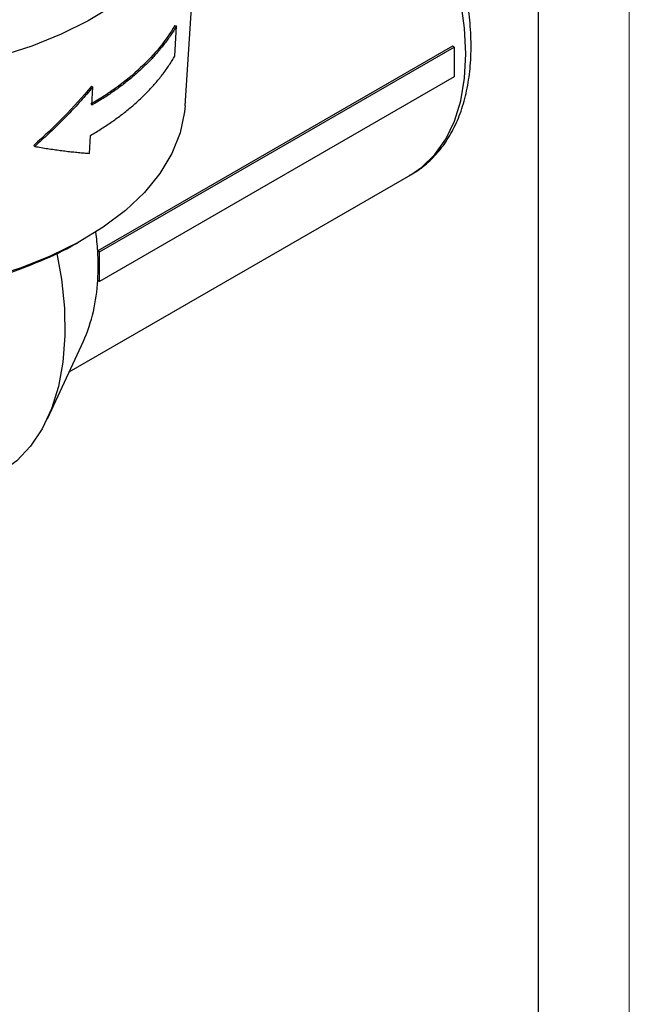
# Model space of a CAD drawing. Header units: millimetres. Extents: x 0 to 420, y 0 to 297.
# Tile 62 of 67: x 386 to 420, y 189 to 243. Entities that reach past the tile are written whole.
import ezdxf

# ---------------------------------------------------------------- set-up
doc = ezdxf.new("R2010")
doc.units = ezdxf.units.MM
doc.layers.add('ОСЕВЫЕ', color=7, linetype='Continuous')

msp = doc.modelspace()

# ---------------------------------------------------------------- linework, layer by layer
at = {"color": 7, "linetype": 'Continuous', "lineweight": 25}
for p, q in [((415, 5), (415, 292)), ((395.51956, 238.50873), (396.329, 251.06607)), ((394.95248, 242.94676), (395.04682, 242.92357)), ((394.95899, 241.25986), (395.04682, 242.92357)), ((410.25509, 241.80158), (390.70359, 230.51473)), ((390.79858, 230.45989), (410.35009, 241.74674)), ((410.35009, 241.74674), (410.25509, 241.80158)), ((410.35009, 241.74674), (410.35009, 240.11365)), ((410.35009, 240.11365), (390.79858, 228.82681)), ((390.36192, 239.58749), (390.43253, 239.54243)), ((390.38611, 238.54997), (390.43253, 239.54243)), ((390.26169, 235.89016), (390.30811, 236.88263)), ((387.17873, 236.32459), (387.23342, 236.27206)), ((389.13138, 223.83238), (407.96731, 234.70613)), ((390.79858, 230.45989), (390.70359, 230.51473)), ((390.79858, 228.82681), (390.79858, 230.45989)), ((390.79858, 228.82681), (390.70359, 228.88165)), ((387.93066, 221.24527), (389.91466, 225.52007))]:
    msp.add_line(p, q, dxfattribs=at)
at = {"color": 7, "linetype": 'Continuous', "lineweight": 25, "flags": 128}
for points in [[(391.54812, 244.03173), (390.18691, 243.20572), (388.69, 242.46206), (387.07226, 241.80814), (385.34977, 241.25045), (383.53966, 240.79454), (381.65991, 240.44494), (379.7292, 240.20512), (377.76672, 240.07748), (375.79198, 240.06326), (373.8246, 240.16263), (371.88414, 240.37458), (369.98988, 240.69702), (368.16064, 241.12674), (366.4146, 241.65946), (364.76913, 242.2899), (363.24056, 243.01179), (361.8441, 243.81794)], [(395.51956, 238.50873), (395.4893, 238.17564), (395.24659, 237.02029), (394.7932, 235.8863), (394.13423, 234.78642), (393.27709, 233.73304), (392.23144, 232.73802), (391.00906, 231.81256), (389.62369, 230.96708), (388.09094, 230.21109), (386.42807, 229.55312), (384.65379, 229.00056), (382.78808, 228.55964), (380.85195, 228.23532)], [(388.44658, 230.37282), (388.70155, 228.95719), (388.87112, 227.35429), (388.9015, 225.81946), (388.79235, 224.37001), (388.5449, 223.02231), (388.16195, 221.79154), (387.64781, 220.6916), (387.00828, 219.73489), (386.25058, 218.9322), (385.38325, 218.2926), (385.28199, 218.23277)]]:
    msp.add_lwpolyline(points, dxfattribs=at)
at = {"color": 8, "linetype": 'Continuous', "lineweight": 25, "flags": 128}
msp.add_lwpolyline([(407.96731, 234.70613), (408.57532, 235.12129), (409.29101, 235.81825), (409.89025, 236.67086), (410.36495, 237.66761), (410.70868, 238.79501), (410.9168, 240.03782), (410.98648, 241.37922), (410.9168, 242.80108), (410.70868, 244.28417)], dxfattribs=at)
at = {"color": 7, "linetype": 'Continuous', "lineweight": 25}
for centre, radius, start, end in [((374.60059, 229.57525), 16.13038, 3.338989, 7.031741), ((376.99304, 229.69819), 13.73484, 356.591737, 3.408263), ((381.39157, 229.2937), 9.32113, 336.11846, 357.466378)]:
    msp.add_arc(centre, radius, start, end, dxfattribs=at)
for points, knots in [([(407.88795, 234.68547), (408.00738, 234.74616), (408.4179, 234.95477), (409.02607, 235.46863), (409.69897, 236.20934), (410.25685, 237.0862), (410.70204, 238.08095), (411.02733, 239.18893), (411.22804, 240.39758), (411.30063, 241.69188), (411.24431, 243.05417), (411.06071, 244.46636), (410.75334, 245.91067), (410.32702, 247.37003), (409.7876, 248.82768), (409.14194, 250.26702), (408.39782, 251.67172), (407.56391, 253.02572), (406.64972, 254.31345), (405.66544, 255.51998), (404.62179, 256.63124), (403.52981, 257.63404), (402.40083, 258.51614), (401.24641, 259.26613), (400.07839, 259.87341), (398.90977, 260.32787), (397.75473, 260.62103), (396.63054, 260.74471), (395.55194, 260.70139), (394.54867, 260.47359), (393.8669, 260.23555), (393.55264, 260.03246), (393.51673, 260.00926)], [0, 0, 0, 0, 0.01366609, 0.04697866, 0.08030977, 0.11396277, 0.14813486, 0.18285234, 0.21800319, 0.25341933, 0.28895121, 0.3244862, 0.35997891, 0.39541896, 0.43081101, 0.46616719, 0.50150307, 0.53683574, 0.57218039, 0.60755188, 0.64296851, 0.678448, 0.71400564, 0.74965045, 0.78537748, 0.82115007, 0.85685454, 0.89232729, 0.9273638, 0.9618029, 0.99563558, 1, 1, 1, 1]), ([(394.95248, 242.94676), (394.46999, 242.11896), (393.83109, 241.32979), (392.27238, 239.86715), (391.35266, 239.19376), (390.3155, 238.59502)], [0, 0, 0, 0, 0.5, 0.5, 1, 1, 1, 1]), ([(395.04682, 242.92357), (394.99742, 242.84061), (394.89863, 242.67468), (394.73859, 242.42884), (394.56999, 242.18539), (394.39206, 241.94467), (394.20511, 241.70672), (394.00917, 241.47169), (393.80437, 241.23969), (393.59079, 241.01083), (393.36855, 240.78523), (393.13777, 240.56299), (392.89855, 240.34423), (392.65101, 240.12906), (392.39529, 239.91757), (392.13151, 239.70989), (391.8598, 239.5061), (391.5803, 239.30633), (391.29318, 239.11064), (390.99842, 238.91923), (390.69681, 238.7318), (390.48968, 238.61058), (390.38611, 238.54997)], [0, 0, 0, 0, 0.0500059, 0.10001035, 0.15001348, 0.20001542, 0.25001633, 0.30001634, 0.35001559, 0.40001421, 0.45001236, 0.50001016, 0.55000775, 0.60000529, 0.6500029, 0.70000072, 0.7499989, 0.79999758, 0.84999688, 0.89999696, 0.94999796, 1, 1, 1, 1]), ([(390.30811, 236.88263), (390.41168, 236.94324), (390.61881, 237.06447), (390.92036, 237.25194), (391.21502, 237.44341), (391.502, 237.63919), (391.78131, 237.83908), (392.05278, 238.04299), (392.31628, 238.25082), (392.57166, 238.46247), (392.8188, 238.67783), (393.05757, 238.89678), (393.28786, 239.11923), (393.50954, 239.34506), (393.7225, 239.57415), (393.92663, 239.8064), (394.12184, 240.04168), (394.308, 240.27988), (394.48509, 240.52087), (394.65277, 240.76459), (394.81184, 241.0107), (394.90994, 241.17681), (394.95899, 241.25986)], [0, 0, 0, 0, 0.05000168, 0.10000233, 0.1500021, 0.20000113, 0.24999957, 0.29999754, 0.34999519, 0.39999267, 0.44999012, 0.49998767, 0.54998546, 0.59998365, 0.64998236, 0.69998174, 0.74998194, 0.79998308, 0.84998532, 0.89998879, 0.94999364, 1, 1, 1, 1]), ([(390.43253, 239.54243), (390.32321, 239.41425), (390.10461, 239.15792), (389.76782, 238.77943), (389.42481, 238.40553), (389.07511, 238.03675), (388.71904, 237.67306), (388.35678, 237.31456), (387.98837, 236.96145), (387.61451, 236.61333), (387.36044, 236.3858), (387.23343, 236.27206)], [0, 0, 0, 0, 0.11128879, 0.22253271, 0.33373195, 0.44488671, 0.55599717, 0.66706354, 0.778086, 0.88906476, 1, 1, 1, 1]), ([(387.23343, 236.27206), (387.35441, 236.25076), (387.59633, 236.20817), (387.95192, 236.15096), (388.30184, 236.09856), (388.64539, 236.05138), (388.98251, 236.00923), (389.31303, 235.97202), (389.63659, 235.93978), (389.95367, 235.912), (390.15903, 235.89744), (390.26169, 235.89016)], [0, 0, 0, 0, 0.11129576, 0.22254491, 0.33374765, 0.44490416, 0.55601464, 0.66707927, 0.77809824, 0.88907176, 1, 1, 1, 1]), ([(383.77338, 228.67452), (384.38914, 228.84367), (385.68408, 229.1994), (387.57625, 229.94738), (388.92002, 230.55395), (389.58184, 230.95002), (389.64566, 230.98822)], [0, 0, 0, 0, 0.29988221, 0.63065314, 0.96438138, 1, 1, 1, 1])]:
    msp.add_open_spline(points, degree=3, knots=knots, dxfattribs=at)
msp.add_open_spline([(390.36192, 239.58749), (389.38882, 238.43235), (388.32079, 237.34124), (387.17873, 236.32459)], degree=3, dxfattribs=at)
at = {"layer": 'ОСЕВЫЕ', "lineweight": 18}
msp.add_line((420, 297), (420, 0), dxfattribs=at)

doc.saveas('drawing.dxf')
